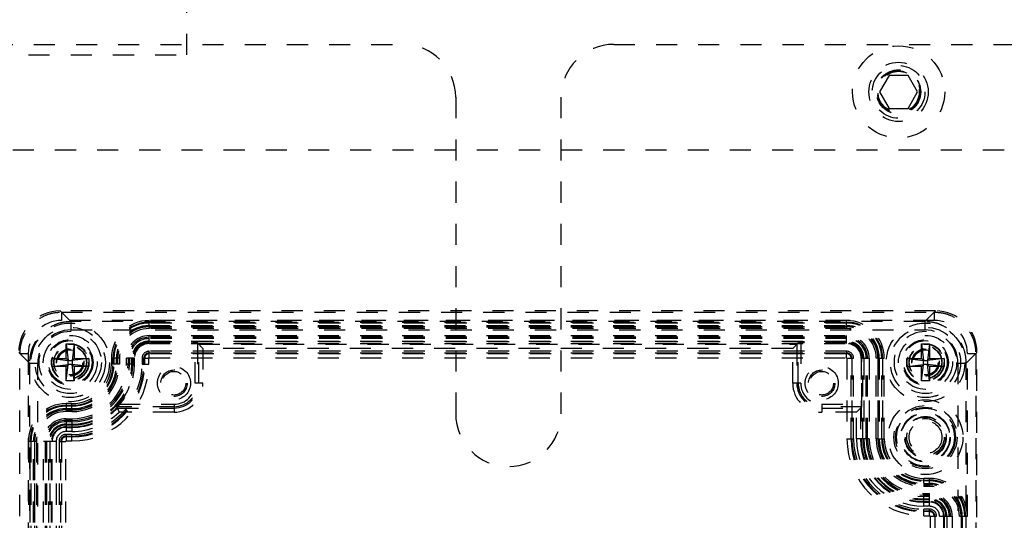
# Model space of a CAD drawing. Header units: inches. Extents: x 1772 to 2706, y -534 to -52.
# Tile 172 of 256: x 1900.86 to 1905.53, y -445.06 to -442.68. Entities that reach past the tile are written whole.
import ezdxf

# ---------------------------------------------------------------- set-up
doc = ezdxf.new("R2010")
doc.units = ezdxf.units.IN
doc.header["$LTSCALE"] = 0.5
doc.header["$MEASUREMENT"] = 0
doc.linetypes.add('HIDDEN', pattern=[0.225, 0.15, -0.075])
doc.layers.add('SID-M-H', color=4, linetype='HIDDEN')

msp = doc.modelspace()

# ---------------------------------------------------------------- linework, layer by layer
at = {"layer": 'SID-M-H'}
for p, q in [((1901.65341, -442.85102), (1901.65341, -432.85102)), ((1882.12841, -442.80102), (1902.67841, -442.80102)), ((1903.67841, -442.80102), (1916.62841, -442.80102)), ((1898.90341, -442.85102), (1901.65341, -442.85102)), ((1904.98337, -442.94802), (1904.93834, -443.02602)), ((1905.07344, -442.94802), (1904.98337, -442.94802)), ((1905.11847, -443.02602), (1905.07344, -442.94802)), ((1902.92841, -443.05102), (1902.92841, -444.55102)), ((1903.42841, -444.55102), (1903.42841, -443.05102)), ((1904.93834, -443.02602), (1904.98337, -443.10402)), ((1905.07344, -443.10402), (1905.11847, -443.02602)), ((1904.98337, -443.10402), (1905.07344, -443.10402)), ((1900.02841, -443.30102), (1913.02841, -443.30102)), ((1901.05348, -444.06362), (1901.05931, -444.06944)), ((1905.20333, -444.06362), (1901.05348, -444.06362)), ((1901.10429, -444.11437), (1901.05354, -444.06362)), ((1901.05931, -444.06944), (1901.05931, -444.10879)), ((1901.05931, -444.06944), (1905.19751, -444.06944)), ((1905.20328, -444.06362), (1905.15253, -444.11437)), ((1905.19751, -444.06944), (1905.20333, -444.06362)), ((1905.19751, -444.06944), (1905.19751, -444.10879)), ((1905.19751, -444.10879), (1901.05931, -444.10879)), ((1905.15253, -444.11437), (1901.10429, -444.11437)), ((1901.10429, -444.11437), (1901.10429, -444.15373)), ((1901.47486, -444.13314), (1901.47486, -444.1093)), ((1904.78195, -444.1093), (1901.47486, -444.1093)), ((1901.47486, -444.11716), (1904.78195, -444.11716)), ((1904.78195, -444.12134), (1901.47486, -444.12134)), ((1901.47486, -444.13314), (1904.78195, -444.13314)), ((1904.78195, -444.13314), (1904.78195, -444.1093)), ((1905.15253, -444.11437), (1905.15253, -444.15373)), ((1901.10429, -444.15373), (1905.15253, -444.15373)), ((1901.47486, -444.13842), (1901.47486, -444.14719)), ((1904.78195, -444.13842), (1901.47486, -444.13842)), ((1901.47486, -444.13932), (1904.78195, -444.13932)), ((1904.78195, -444.14719), (1901.47486, -444.14719)), ((1901.47486, -444.21873), (1901.47486, -444.18084)), ((1901.47486, -444.18084), (1904.78195, -444.18084)), ((1904.78195, -444.13842), (1904.78195, -444.14719)), ((1904.78195, -444.21873), (1904.78195, -444.18084)), ((1901.08195, -444.21992), (1901.11975, -444.21992)), ((1901.08195, -444.28882), (1901.08195, -444.21992)), ((1901.08195, -444.21992), (1901.0914, -444.29827)), ((1901.11975, -444.21992), (1901.1103, -444.29827)), ((1901.11975, -444.21992), (1901.11975, -444.28882)), ((1904.78195, -444.18871), (1901.47486, -444.18871)), ((1904.78195, -444.19489), (1901.47486, -444.19489)), ((1901.47486, -444.20669), (1904.78195, -444.20669)), ((1904.78195, -444.21087), (1901.47486, -444.21087)), ((1901.47486, -444.21517), (1901.69261, -444.21517)), ((1901.47486, -444.21873), (1904.78195, -444.21873)), ((1901.69261, -444.40614), (1901.69261, -444.21517)), ((1901.70441, -444.21537), (1901.70441, -444.40614)), ((1901.70441, -444.21537), (1901.73043, -444.24138)), ((1901.71075, -444.2217), (1904.54607, -444.2217)), ((1901.71075, -444.40614), (1901.71075, -444.2217)), ((1904.5524, -444.21537), (1904.52639, -444.24138)), ((1904.54607, -444.2217), (1904.54607, -444.40614)), ((1904.5524, -444.40614), (1904.5524, -444.21537)), ((1904.78195, -444.21517), (1904.56421, -444.21517)), ((1904.56421, -444.21517), (1904.56421, -444.40614)), ((1905.13707, -444.21992), (1905.17486, -444.21992)), ((1905.13707, -444.28882), (1905.13707, -444.21992)), ((1905.13707, -444.21992), (1905.14652, -444.29827)), ((1905.17486, -444.21992), (1905.16541, -444.29827)), ((1905.17486, -444.21992), (1905.17486, -444.28882)), ((1900.86258, -444.26617), (1900.85675, -444.26035)), ((1900.85675, -444.2604), (1900.9075, -444.31115)), ((1900.86258, -444.26617), (1900.90192, -444.26617)), ((1900.86258, -446.43587), (1900.86258, -444.26617)), ((1900.90192, -444.26617), (1900.90192, -446.43587)), ((1901.47486, -444.28628), (1901.47486, -444.25497)), ((1904.78195, -444.25497), (1901.47486, -444.25497)), ((1901.47486, -444.26283), (1904.78195, -444.26283)), ((1904.78195, -444.26662), (1901.47486, -444.26662)), ((1901.73043, -444.24138), (1901.73043, -444.40614)), ((1904.52639, -444.24138), (1901.73043, -444.24138)), ((1904.52639, -444.40614), (1904.52639, -444.24138)), ((1904.78195, -444.28628), (1904.78195, -444.25497)), ((1905.34931, -444.31115), (1905.40006, -444.2604)), ((1905.35489, -444.26617), (1905.39424, -444.26617)), ((1905.35489, -446.43587), (1905.35489, -444.26617)), ((1905.40006, -444.26035), (1905.39424, -444.26617)), ((1905.39424, -444.26617), (1905.39424, -446.43587)), ((1905.40006, -446.44169), (1905.40006, -444.26035)), ((1900.9075, -444.31115), (1900.9075, -446.39089)), ((1900.9075, -444.31115), (1900.94686, -444.31115)), ((1900.94686, -446.39089), (1900.94686, -444.31115)), ((1901.01305, -444.32661), (1901.01305, -444.28882)), ((1901.01305, -444.28882), (1901.08195, -444.28882)), ((1901.01305, -444.28882), (1901.0914, -444.29827)), ((1901.01305, -444.32661), (1901.0914, -444.31716)), ((1901.0914, -444.29827), (1901.08195, -444.28882)), ((1901.08195, -444.32661), (1901.0914, -444.31716)), ((1901.08195, -444.39551), (1901.0914, -444.31716)), ((1901.0914, -444.31716), (1901.0914, -444.29827)), ((1901.0914, -444.29827), (1901.1103, -444.29827)), ((1901.1103, -444.31716), (1901.0914, -444.31716)), ((1901.18864, -444.28882), (1901.1103, -444.29827)), ((1901.11975, -444.28882), (1901.1103, -444.29827)), ((1901.1103, -444.29827), (1901.1103, -444.31716)), ((1901.11975, -444.39551), (1901.1103, -444.31716)), ((1901.1103, -444.31716), (1901.11975, -444.32661)), ((1901.18864, -444.32661), (1901.1103, -444.31716)), ((1901.11975, -444.28882), (1901.18864, -444.28882)), ((1901.18864, -444.28882), (1901.18864, -444.32661)), ((1901.31997, -444.28803), (1901.29613, -444.28803)), ((1901.29613, -444.28803), (1901.29613, -444.31559)), ((1901.31997, -444.31559), (1901.29613, -444.31559)), ((1901.30399, -444.31559), (1901.30399, -444.28803)), ((1901.30818, -444.28803), (1901.30818, -444.31559)), ((1901.31997, -444.31559), (1901.31997, -444.28803)), ((1901.32526, -444.28803), (1901.32526, -444.31559)), ((1901.33403, -444.28803), (1901.32526, -444.28803)), ((1901.33403, -444.31559), (1901.32526, -444.31559)), ((1901.32615, -444.31559), (1901.32615, -444.28803)), ((1901.33403, -444.28803), (1901.33403, -444.31559)), ((1901.36767, -444.31559), (1901.36767, -444.28803)), ((1901.40556, -444.28803), (1901.36767, -444.28803)), ((1901.40556, -444.31559), (1901.36767, -444.31559)), ((1901.37554, -444.28803), (1901.37554, -444.31559)), ((1901.38173, -444.28803), (1901.38173, -444.31559)), ((1901.39352, -444.31559), (1901.39352, -444.28803)), ((1901.3977, -444.28803), (1901.3977, -444.31559)), ((1901.402, -444.31559), (1901.402, -444.28803)), ((1901.40556, -444.31559), (1901.40556, -444.28803)), ((1901.4418, -444.28803), (1901.47311, -444.28803)), ((1901.4418, -444.28803), (1901.4418, -444.31559)), ((1901.4418, -444.31559), (1901.47311, -444.31559)), ((1901.44966, -444.31559), (1901.44966, -444.28803)), ((1901.45345, -444.28803), (1901.45345, -444.31559)), ((1901.47311, -444.31559), (1901.47311, -444.28803)), ((1901.47486, -444.28628), (1904.78195, -444.28628)), ((1904.7837, -444.28803), (1904.7837, -444.66992)), ((1904.7837, -444.28803), (1904.81501, -444.28803)), ((1904.80336, -444.66992), (1904.80336, -444.28803)), ((1904.80715, -444.28803), (1904.80715, -444.66992)), ((1904.81501, -444.66992), (1904.81501, -444.28803)), ((1904.85125, -444.28803), (1904.88914, -444.28803)), ((1904.85125, -444.28803), (1904.85125, -444.66992)), ((1904.85481, -444.50577), (1904.85481, -444.28803)), ((1904.85911, -444.66992), (1904.85911, -444.28803)), ((1904.86329, -444.28803), (1904.86329, -444.66992)), ((1904.87509, -444.66992), (1904.87509, -444.28803)), ((1904.88127, -444.66992), (1904.88127, -444.28803)), ((1904.88914, -444.28803), (1904.88914, -444.66992)), ((1904.92279, -444.66992), (1904.92279, -444.28803)), ((1904.93156, -444.28803), (1904.92279, -444.28803)), ((1904.93066, -444.28803), (1904.93066, -444.66992)), ((1904.93156, -444.66992), (1904.93156, -444.28803)), ((1904.93684, -444.28803), (1904.93684, -444.66992)), ((1904.93684, -444.28803), (1904.96068, -444.28803)), ((1904.94864, -444.66992), (1904.94864, -444.28803)), ((1904.95282, -444.28803), (1904.95282, -444.66992)), ((1904.96068, -444.66992), (1904.96068, -444.28803)), ((1905.06817, -444.32661), (1905.06817, -444.28882)), ((1905.06817, -444.28882), (1905.13707, -444.28882)), ((1905.06817, -444.28882), (1905.14652, -444.29827)), ((1905.06817, -444.32661), (1905.14652, -444.31716)), ((1905.14652, -444.29827), (1905.13707, -444.28882)), ((1905.13707, -444.32661), (1905.14652, -444.31716)), ((1905.13707, -444.39551), (1905.14652, -444.31716)), ((1905.14652, -444.31716), (1905.14652, -444.29827)), ((1905.14652, -444.29827), (1905.16541, -444.29827)), ((1905.16541, -444.31716), (1905.14652, -444.31716)), ((1905.24376, -444.28882), (1905.16541, -444.29827)), ((1905.17486, -444.28882), (1905.16541, -444.29827)), ((1905.16541, -444.29827), (1905.16541, -444.31716)), ((1905.17486, -444.39551), (1905.16541, -444.31716)), ((1905.16541, -444.31716), (1905.17486, -444.32661)), ((1905.24376, -444.32661), (1905.16541, -444.31716)), ((1905.17486, -444.28882), (1905.24376, -444.28882)), ((1905.24376, -444.28882), (1905.24376, -444.32661)), ((1905.30995, -444.31115), (1905.34931, -444.31115)), ((1905.30995, -444.31115), (1905.30995, -446.39089)), ((1905.34931, -446.39089), (1905.34931, -444.31115)), ((1901.08195, -444.32661), (1901.01305, -444.32661)), ((1901.08195, -444.39551), (1901.08195, -444.32661)), ((1901.11975, -444.32661), (1901.11975, -444.39551)), ((1901.18864, -444.32661), (1901.11975, -444.32661)), ((1905.13707, -444.32661), (1905.06817, -444.32661)), ((1905.13707, -444.39551), (1905.13707, -444.32661)), ((1905.17486, -444.32661), (1905.17486, -444.39551)), ((1905.24376, -444.32661), (1905.17486, -444.32661)), ((1901.11975, -444.39551), (1901.08195, -444.39551)), ((1901.73043, -444.40614), (1901.69261, -444.40614)), ((1904.56421, -444.40614), (1904.52639, -444.40614)), ((1905.17486, -444.39551), (1905.13707, -444.39551)), ((1901.08116, -444.503), (1901.08116, -444.52684)), ((1901.10872, -444.503), (1901.08116, -444.503)), ((1901.10872, -444.52684), (1901.10872, -444.503)), ((1901.33198, -444.50577), (1901.59297, -444.50577)), ((1901.59297, -444.50577), (1901.59297, -444.54359)), ((1904.66384, -444.50577), (1904.85481, -444.50577)), ((1904.66384, -444.50577), (1904.66384, -444.54359)), ((1901.08116, -444.51086), (1901.10872, -444.51086)), ((1901.10872, -444.51504), (1901.08116, -444.51504)), ((1901.08116, -444.52684), (1901.10872, -444.52684)), ((1901.08116, -444.53212), (1901.08116, -444.54089)), ((1901.10872, -444.53212), (1901.08116, -444.53212)), ((1901.08116, -444.53302), (1901.10872, -444.53302)), ((1901.10872, -444.54089), (1901.08116, -444.54089)), ((1901.10872, -444.53212), (1901.10872, -444.54089)), ((1901.59297, -444.51758), (1901.32163, -444.51758)), ((1901.32163, -444.51758), (1901.32315, -444.52113)), ((1901.32315, -444.52113), (1901.32434, -444.52391)), ((1901.32434, -444.52391), (1901.59297, -444.52391)), ((1901.59297, -444.54359), (1901.33253, -444.54359)), ((1904.85461, -444.51758), (1904.66384, -444.51758)), ((1904.66384, -444.52391), (1904.84828, -444.52391)), ((1904.82859, -444.54359), (1904.66384, -444.54359)), ((1904.85461, -444.51758), (1904.82859, -444.54359)), ((1904.82859, -444.66992), (1904.82859, -444.54359)), ((1904.84828, -444.52391), (1904.84828, -444.66992)), ((1901.08116, -444.57454), (1901.10872, -444.57454)), ((1901.08116, -444.57454), (1901.08116, -444.63509)), ((1901.10872, -444.58241), (1901.08116, -444.58241)), ((1901.10872, -444.58859), (1901.08116, -444.58859)), ((1901.08116, -444.60039), (1901.10872, -444.60039)), ((1901.10872, -444.57454), (1901.10872, -444.63509)), ((1901.10872, -444.60457), (1901.08116, -444.60457)), ((1901.08116, -444.61243), (1901.10872, -444.61243)), ((1901.08116, -444.6154), (1901.10872, -444.6154)), ((1901.10872, -444.63509), (1901.08116, -444.63509)), ((1901.08116, -444.64867), (1901.08116, -444.67998)), ((1901.10872, -444.64867), (1901.08116, -444.64867)), ((1901.10872, -444.67998), (1901.10872, -444.64867)), ((1900.92627, -444.68173), (1900.90243, -444.68173)), ((1900.90243, -444.68173), (1900.90243, -445.66598)), ((1900.91029, -445.66598), (1900.91029, -444.68173)), ((1900.91447, -444.68173), (1900.91447, -445.66598)), ((1900.92627, -445.66598), (1900.92627, -444.68173)), ((1900.93156, -444.68173), (1900.93156, -445.66598)), ((1900.94032, -444.68173), (1900.93156, -444.68173)), ((1900.93245, -445.66598), (1900.93245, -444.68173)), ((1900.94032, -444.68173), (1900.94032, -445.66598)), ((1900.97397, -445.66598), (1900.97397, -444.68173)), ((1901.03452, -444.68173), (1900.97397, -444.68173)), ((1900.98184, -444.68173), (1900.98184, -445.66598)), ((1900.98802, -444.68173), (1900.98802, -445.66598)), ((1900.99982, -445.66598), (1900.99982, -444.68173)), ((1901.004, -444.68173), (1901.004, -445.66598)), ((1901.01186, -445.66598), (1901.01186, -444.68173)), ((1901.01484, -445.66598), (1901.01484, -444.68173)), ((1901.03452, -444.68173), (1901.03452, -445.66598)), ((1901.0481, -444.68173), (1901.07941, -444.68173)), ((1901.0481, -444.68173), (1901.0481, -445.66598)), ((1901.05596, -445.66598), (1901.05596, -444.68173)), ((1901.05975, -444.68173), (1901.05975, -445.66598)), ((1901.07941, -445.66598), (1901.07941, -444.68173)), ((1901.08116, -444.65653), (1901.10872, -444.65653)), ((1901.10872, -444.66032), (1901.08116, -444.66032)), ((1901.08116, -444.67998), (1901.10872, -444.67998)), ((1904.7837, -444.66992), (1904.81501, -444.66992)), ((1904.88914, -444.66992), (1904.82859, -444.66992)), ((1904.93156, -444.66992), (1904.92279, -444.66992)), ((1904.93684, -444.66992), (1904.96068, -444.66992)), ((1905.14809, -444.88117), (1905.14809, -444.85733)), ((1905.17565, -444.85733), (1905.14809, -444.85733)), ((1905.14809, -444.86519), (1905.17565, -444.86519)), ((1905.17565, -444.86937), (1905.14809, -444.86937)), ((1905.14809, -444.88117), (1905.17565, -444.88117)), ((1905.17565, -444.88117), (1905.17565, -444.85733)), ((1905.14809, -444.88645), (1905.14809, -444.89522)), ((1905.17565, -444.88645), (1905.14809, -444.88645)), ((1905.14809, -444.88735), (1905.17565, -444.88735)), ((1905.17565, -444.89522), (1905.14809, -444.89522)), ((1905.14809, -444.92887), (1905.17565, -444.92887)), ((1905.14809, -444.98942), (1905.14809, -444.92887)), ((1905.17565, -444.89522), (1905.17565, -444.88645)), ((1905.17565, -444.98942), (1905.17565, -444.92887)), ((1905.17565, -444.93674), (1905.14809, -444.93674)), ((1905.17565, -444.94292), (1905.14809, -444.94292)), ((1905.14809, -444.95472), (1905.17565, -444.95472)), ((1905.17565, -444.9589), (1905.14809, -444.9589)), ((1905.14809, -444.96676), (1905.17565, -444.96676)), ((1905.14809, -444.96973), (1905.17565, -444.96973)), ((1905.17565, -444.98942), (1905.14809, -444.98942)), ((1905.14809, -445.03431), (1905.14809, -445.003)), ((1905.17565, -445.003), (1905.14809, -445.003)), ((1905.14809, -445.01086), (1905.17565, -445.01086)), ((1905.17565, -445.01465), (1905.14809, -445.01465)), ((1905.17565, -445.03431), (1905.17565, -445.003)), ((1905.14809, -445.03431), (1905.17565, -445.03431)), ((1905.1774, -445.03606), (1905.1774, -446.02031)), ((1905.1774, -445.03606), (1905.20871, -445.03606)), ((1905.19706, -446.02031), (1905.19706, -445.03606)), ((1905.20085, -445.03606), (1905.20085, -446.02031)), ((1905.20871, -446.02031), (1905.20871, -445.03606)), ((1905.2223, -446.02031), (1905.2223, -445.03606)), ((1905.2223, -445.03606), (1905.28284, -445.03606)), ((1905.24198, -445.03606), (1905.24198, -446.02031)), ((1905.24495, -445.03606), (1905.24495, -446.02031)), ((1905.25281, -446.02031), (1905.25281, -445.03606)), ((1905.25699, -445.03606), (1905.25699, -446.02031)), ((1905.26879, -446.02031), (1905.26879, -445.03606)), ((1905.27497, -446.02031), (1905.27497, -445.03606)), ((1905.28284, -445.03606), (1905.28284, -446.02031)), ((1905.31649, -446.02031), (1905.31649, -445.03606)), ((1905.31649, -445.03606), (1905.32526, -445.03606)), ((1905.32436, -445.03606), (1905.32436, -446.02031)), ((1905.32526, -446.02031), (1905.32526, -445.03606)), ((1905.33054, -445.03606), (1905.33054, -446.02031)), ((1905.33054, -445.03606), (1905.35438, -445.03606)), ((1905.34234, -446.02031), (1905.34234, -445.03606)), ((1905.34652, -445.03606), (1905.34652, -446.02031)), ((1905.35438, -446.02031), (1905.35438, -445.03606))]:
    msp.add_line(p, q, dxfattribs=at)
for centre, radius in [((1905.02841, -443.02602), 0.2185), ((1905.02841, -443.02602), 0.1405), ((1905.02841, -443.02602), 0.125), ((1905.02841, -443.02602), 0.10497), ((1905.02841, -443.02602), 0.1047), ((1905.02841, -443.02602), 0.10418), ((1905.02841, -443.02602), 0.1005), ((1905.02841, -443.02602), 0.0975), ((1901.10085, -444.30771), 0.18633), ((1905.15597, -444.30771), 0.18633), ((1901.10085, -444.30771), 0.16666), ((1901.10085, -444.30771), 0.16664), ((1901.10085, -444.30771), 0.14764), ((1901.10085, -444.30771), 0.12795), ((1905.15597, -444.30771), 0.16666), ((1905.15597, -444.30771), 0.16664), ((1905.15597, -444.30771), 0.14764), ((1905.15597, -444.30771), 0.12795), ((1901.10085, -444.30771), 0.10827), ((1901.10085, -444.30771), 0.10346), ((1901.10085, -444.30771), 0.10336), ((1901.10085, -444.30771), 0.08858), ((1901.10085, -444.30771), 0.08675), ((1905.15597, -444.30771), 0.10827), ((1905.15597, -444.30771), 0.10346), ((1905.15597, -444.30771), 0.10336), ((1905.15597, -444.30771), 0.08858), ((1905.15597, -444.30771), 0.08675), ((1901.10085, -444.30771), 0.07818), ((1901.10085, -444.30771), 0.07677), ((1901.10085, -444.30771), 0.06496), ((1901.10085, -444.30771), 0.06341), ((1901.10085, -444.30771), 0.06339), ((1901.10085, -444.30771), 0.05928), ((1905.15597, -444.30771), 0.07818), ((1905.15597, -444.30771), 0.07677), ((1905.15597, -444.30771), 0.06496), ((1905.15597, -444.30771), 0.06341), ((1905.15597, -444.30771), 0.06339), ((1905.15597, -444.30771), 0.05928), ((1901.59297, -444.40614), 0.07874), ((1901.59297, -444.40614), 0.06271), ((1901.59297, -444.40614), 0.05612), ((1904.66384, -444.40614), 0.07874), ((1904.66384, -444.40614), 0.06271), ((1904.66384, -444.40614), 0.05612), ((1905.15597, -444.66205), 0.17717), ((1905.15597, -444.66205), 0.14981), ((1905.15597, -444.66205), 0.14194), ((1905.15597, -444.66205), 0.13712), ((1905.15597, -444.66205), 0.11745), ((1905.15597, -444.66205), 0.11506), ((1905.15597, -444.66205), 0.09817), ((1905.15597, -444.66205), 0.09539), ((1905.15597, -444.66205), 0.08833), ((1905.15597, -444.66205), 0.07807)]:
    msp.add_circle(centre, radius, dxfattribs=at)
for centre, radius, start, end in [((1902.67841, -443.05102), 0.25, 0, 90), ((1903.67841, -443.05102), 0.25, 90, 180), ((1901.47486, -444.28803), 0.17873, 90, 180), ((1901.47486, -444.28803), 0.17087, 90, 180), ((1901.47486, -444.28803), 0.16669, 90, 180), ((1901.47486, -444.28803), 0.15489, 90, 180), ((1904.78195, -444.28803), 0.17873, 0, 90), ((1904.78195, -444.28803), 0.17087, 0, 90), ((1904.78195, -444.28803), 0.16669, 0, 90), ((1904.78195, -444.28803), 0.15489, 0, 90), ((1901.47486, -444.28803), 0.14961, 90, 180), ((1901.47486, -444.28803), 0.14871, 90, 180), ((1901.47486, -444.28803), 0.14084, 90, 180), ((1901.47486, -444.28803), 0.10719, 90, 180), ((1904.78195, -444.28803), 0.14961, 0, 90), ((1904.78195, -444.28803), 0.14871, 0, 90), ((1904.78195, -444.28803), 0.14084, 0, 90), ((1904.78195, -444.28803), 0.10719, 0, 90), ((1901.47486, -444.28803), 0.09932, 90, 180), ((1901.47486, -444.28803), 0.09314, 90, 180), ((1901.47486, -444.28803), 0.08134, 90, 180), ((1901.47486, -444.28803), 0.07716, 90, 180), ((1901.47486, -444.28803), 0.07286, 90, 180), ((1901.47486, -444.28803), 0.0693, 90, 180), ((1904.78195, -444.28803), 0.09932, 0, 90), ((1904.78195, -444.28803), 0.09314, 0, 90), ((1904.78195, -444.28803), 0.08134, 0, 90), ((1904.78195, -444.28803), 0.07716, 0, 90), ((1904.78195, -444.28803), 0.07286, 0, 90), ((1904.78195, -444.28803), 0.0693, 0, 90), ((1901.47486, -444.28803), 0.03306, 90, 180), ((1901.47486, -444.28803), 0.0252, 90, 180), ((1901.47486, -444.28803), 0.02141, 90, 180), ((1904.78195, -444.28803), 0.03306, 0, 90), ((1904.78195, -444.28803), 0.0252, 0, 90), ((1904.78195, -444.28803), 0.02141, 0, 90), ((1901.10872, -444.31559), 0.34473, 270, 0), ((1901.10872, -444.31559), 0.36439, 270, 0), ((1901.10872, -444.31559), 0.273, 270, 0), ((1901.10872, -444.31559), 0.19945, 270, 0), ((1901.10872, -444.31559), 0.21125, 270, 0), ((1901.10872, -444.31559), 0.2848, 270, 0), ((1901.10872, -444.31559), 0.34094, 270, 0), ((1901.10872, -444.31559), 0.29684, 270, 0), ((1901.10872, -444.31559), 0.28898, 270, 0), ((1901.10872, -444.31559), 0.19527, 270, 0), ((1901.10872, -444.31559), 0.18741, 270, 0), ((1901.10872, -444.31559), 0.33308, 270, 0), ((1901.10872, -444.31559), 0.2253, 270, 0), ((1901.10872, -444.31559), 0.25895, 270, 0), ((1901.10872, -444.31559), 0.26682, 270, 0), ((1901.10872, -444.31559), 0.21743, 270, 0), ((1901.10872, -444.31559), 0.21654, 270, 0), ((1901.10872, -444.31559), 0.29328, 319.57392, 0), ((1901.47486, -444.28803), 0.00175, 90, 180), ((1904.78195, -444.28803), 0.00175, 0, 90), ((1901.59297, -444.40614), 0.09963, 270, 0), ((1901.59297, -444.40614), 0.11144, 270, 0), ((1901.59297, -444.40614), 0.11777, 270, 0), ((1901.59297, -444.40614), 0.13745, 270, 0), ((1904.66384, -444.40614), 0.13745, 180, 270), ((1904.66384, -444.40614), 0.11777, 180, 270), ((1904.66384, -444.40614), 0.11144, 180, 270), ((1904.66384, -444.40614), 0.09963, 180, 270), ((1901.08116, -444.68173), 0.17873, 90, 180), ((1901.08116, -444.68173), 0.17087, 90, 180), ((1901.08116, -444.68173), 0.16669, 90, 180), ((1901.08116, -444.68173), 0.15489, 90, 180), ((1901.08116, -444.68173), 0.14961, 90, 180), ((1901.08116, -444.68173), 0.14871, 90, 180), ((1901.08116, -444.68173), 0.14084, 90, 180), ((1901.10872, -444.31559), 0.29982, 270, 315.98546), ((1901.10872, -444.31559), 0.3195, 270, 314.46817), ((1903.17841, -444.55102), 0.25, 180, 0), ((1901.08116, -444.68173), 0.10719, 90, 180), ((1901.08116, -444.68173), 0.09932, 90, 180), ((1901.08116, -444.68173), 0.09314, 90, 180), ((1901.08116, -444.68173), 0.08134, 90, 180), ((1901.08116, -444.68173), 0.07716, 90, 180), ((1901.08116, -444.68173), 0.0693, 90, 180), ((1901.08116, -444.68173), 0.06633, 90, 180), ((1901.08116, -444.68173), 0.04664, 90, 180), ((1901.08116, -444.68173), 0.03306, 90, 180), ((1901.08116, -444.68173), 0.0252, 90, 180), ((1901.08116, -444.68173), 0.02141, 90, 180), ((1901.08116, -444.68173), 0.00175, 90, 180), ((1905.14809, -444.66992), 0.36439, 180, 270), ((1905.14809, -444.66992), 0.34473, 180, 270), ((1905.14809, -444.66992), 0.34094, 180, 270), ((1905.14809, -444.66992), 0.33308, 180, 270), ((1905.14809, -444.66992), 0.3195, 180, 270), ((1905.14809, -444.66992), 0.29982, 180, 270), ((1905.14809, -444.66992), 0.29684, 180, 270), ((1905.14809, -444.66992), 0.28898, 180, 270), ((1905.14809, -444.66992), 0.2848, 180, 270), ((1905.14809, -444.66992), 0.273, 180, 270), ((1905.14809, -444.66992), 0.26682, 180, 270), ((1905.14809, -444.66992), 0.25895, 180, 270), ((1905.14809, -444.66992), 0.2253, 180, 270), ((1905.14809, -444.66992), 0.21743, 180, 270), ((1905.14809, -444.66992), 0.21654, 180, 270), ((1905.14809, -444.66992), 0.21125, 180, 270), ((1905.14809, -444.66992), 0.19945, 180, 270), ((1905.14809, -444.66992), 0.19527, 180, 270), ((1905.14809, -444.66992), 0.18741, 180, 270), ((1905.17565, -445.03606), 0.17873, 0, 90), ((1905.17565, -445.03606), 0.17087, 0, 90), ((1905.17565, -445.03606), 0.16669, 0, 90), ((1905.17565, -445.03606), 0.15489, 0, 90), ((1905.17565, -445.03606), 0.14961, 0, 90), ((1905.17565, -445.03606), 0.14871, 0, 90), ((1905.17565, -445.03606), 0.14084, 0, 90), ((1905.17565, -445.03606), 0.10719, 0, 90), ((1905.17565, -445.03606), 0.09932, 0, 90), ((1905.17565, -445.03606), 0.09314, 0, 90), ((1905.17565, -445.03606), 0.08134, 0, 90), ((1905.17565, -445.03606), 0.07716, 0, 90), ((1905.17565, -445.03606), 0.0693, 0, 90), ((1905.17565, -445.03606), 0.06633, 0, 90), ((1905.17565, -445.03606), 0.04664, 0, 90), ((1905.17565, -445.03606), 0.03306, 0, 90), ((1905.17565, -445.03606), 0.0252, 0, 90), ((1905.17565, -445.03606), 0.02141, 0, 90), ((1905.17565, -445.03606), 0.00175, 0, 90)]:
    msp.add_arc(centre, radius, start, end, dxfattribs=at)
for centre, major_axis, ratio, start_param, end_param in [((1901.05372, -444.26059), (-0.13936, 0.13936), 0.9987828, 5.4983961, 7.0679745), ((1901.05367, -444.26054), (-0.13929, 0.13929), 0.999315, 5.4981298, 7.0682409), ((1905.20314, -444.26054), (0.13929, 0.13929), 0.999315, 5.4981298, 7.0682409), ((1905.20309, -444.26059), (0.13936, 0.13936), 0.9987828, 5.4983961, 7.0679745), ((1901.0595, -444.26636), (-0.11149, 0.11149), 0.9987828, 5.4983961, 7.0679745), ((1905.19732, -444.26636), (0.11149, 0.11149), 0.9987828, 5.4983961, 7.0679745), ((1901.10439, -444.31126), (-0.11143, 0.11143), 0.999315, 5.4981298, 7.0682409), ((1905.15242, -444.31126), (0.11143, 0.11143), 0.999315, 5.4981298, 7.0682409), ((1901.69261, -444.21537), (0.01181, 0), 0.0174551, 0.0174533, 1.5707963), ((1904.56421, -444.21537), (0.01181, 0), 0.0174551, 1.5707963, 3.1241394), ((1904.8546, -444.50577), (0, 0.01181), 0.0174551, 3.1590459, 4.712389)]:
    msp.add_ellipse(centre, major_axis=major_axis, ratio=ratio, start_param=start_param, end_param=end_param, dxfattribs=at)
for points, knots in [([(1900.86258, -444.26617), (1900.86338, -444.25276), (1900.86495, -444.2263), (1900.88091, -444.17708), (1900.91668, -444.12355), (1900.97021, -444.08778), (1901.01943, -444.07182), (1901.0459, -444.07024), (1901.05931, -444.06944)], [0, 0, 0, 0, 0.1304203, 0.2574087, 0.5, 0.742588, 0.8695772, 1, 1, 1, 1]), ([(1905.19751, -444.06944), (1905.21092, -444.07024), (1905.23738, -444.07182), (1905.28661, -444.08778), (1905.34013, -444.12355), (1905.3759, -444.17707), (1905.39186, -444.2263), (1905.39344, -444.25276), (1905.39424, -444.26617)], [0, 0, 0, 0, 0.1304203, 0.2574087, 0.5, 0.742588, 0.8695772, 1, 1, 1, 1]), ([(1901.10429, -444.11437), (1901.09087, -444.11517), (1901.0644, -444.11674), (1901.01516, -444.13271), (1900.96162, -444.16849), (1900.92584, -444.22203), (1900.90988, -444.27127), (1900.9083, -444.29774), (1900.9075, -444.31115)], [0, 0, 0, 0, 0.1304144, 0.2574026, 0.5, 0.7425941, 0.8695831, 1, 1, 1, 1]), ([(1905.34931, -444.31115), (1905.34851, -444.29774), (1905.34694, -444.27127), (1905.33097, -444.22203), (1905.29519, -444.16849), (1905.24165, -444.13271), (1905.19241, -444.11674), (1905.16594, -444.11517), (1905.15253, -444.11437)], [0, 0, 0, 0, 0.1304144, 0.2574026, 0.5, 0.7425941, 0.8695831, 1, 1, 1, 1]), ([(1901.32163, -444.51758), (1901.32171, -444.51748), (1901.32186, -444.51726), (1901.32316, -444.5158), (1901.32547, -444.51323), (1901.32863, -444.50967), (1901.33094, -444.50698), (1901.33198, -444.50577)], [0, 0, 0, 0, 0.1490377, 0.297417, 0.5035502, 0.7774595, 1, 1, 1, 1]), ([(1901.32434, -444.52391), (1901.32453, -444.52436), (1901.32491, -444.52526), (1901.32722, -444.53074), (1901.32986, -444.53708), (1901.33164, -444.54142), (1901.33253, -444.54359)], [0, 0, 0, 0, 0.2784123, 0.5577508, 0.7786612, 1, 1, 1, 1])]:
    msp.add_open_spline(points, degree=3, knots=knots, dxfattribs=at)

doc.saveas('drawing.dxf')
